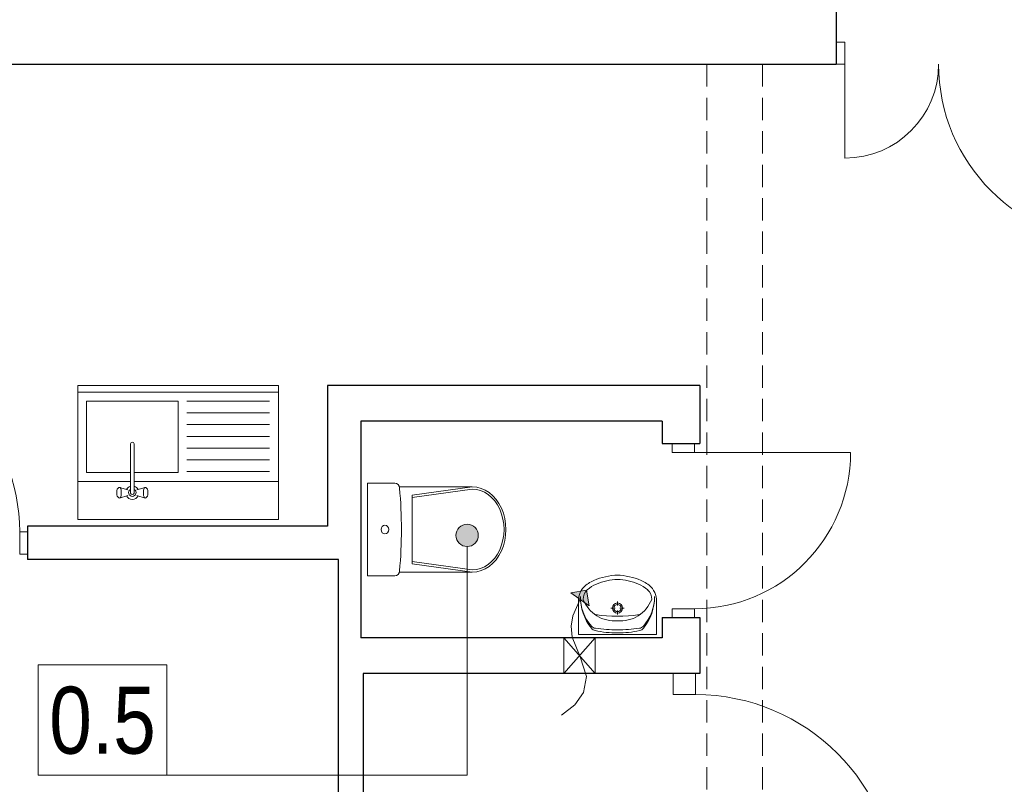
# Model space of a CAD drawing. Extents: x -543332 to -323966, y -9028 to 137422.
# Tile 18 of 250: x -484818 to -480404, y 35491 to 38918. Entities that reach past the tile are written whole.
import ezdxf

# ---------------------------------------------------------------- set-up
doc = ezdxf.new("R2010")
doc.units = 0
doc.header["$MEASUREMENT"] = 0
doc.linetypes.add('Krawędzie ukryte', pattern=[150, 100, -50])
for name, color, linetype in [('INWENT OPISY', 8, 'Continuous'), ('INWENT wyposarzenie', 8, 'Continuous'), ('Istniejące kominy', 8, 'Continuous')]:
    doc.layers.add(name, color=color, linetype=linetype)
for name, color, linetype, lineweight in [('INWENT OPISY_Nr_Pióra__21', 8, 'Continuous', 9), ('INWENT wyposarzenie_Nr_Pióra__21', 8, 'Continuous', 9), ('INWENT. DRZWI_Nr_Pióra__5', 8, 'Continuous', 13), ('INWENT.ŚCIANY_Nr_Pióra__1', 8, 'Continuous', 25), ('Istniejące kominy_Nr_Pióra__21', 8, 'Continuous', 9), ('Istniejące stropy_Nr_Pióra__5', 8, 'Continuous', 13)]:
    doc.layers.add(name, color=color, linetype=linetype, lineweight=lineweight)
doc.styles.add('GENERATED_STYLE_4', font='ARIALN.TTF')

# ---------------------------------------------------------------- blocks, each defined once
blk = doc.blocks.new('Symbol WC 2 14_250', base_point=(-483258.3, 36425.4))
at = {"layer": 'INWENT wyposarzenie_Nr_Pióra__21', "linetype": 'Continuous'}
for p, q in [((-483258.3, 36425.4), (-483258.3, 36839.9)), ((-483258.3, 36839.9), (-483135.8, 36839.9)), ((-483116.2, 36823.5), (-482789.4, 36823.5)), ((-482789.8, 36823.5), (-483058.7, 36786.3)), ((-482789.8, 36813.7), (-483058.7, 36776.6)), ((-483058.7, 36632.6), (-483058.7, 36786.3)), ((-483058.7, 36632.6), (-483058.7, 36478.9)), ((-482789.8, 36451.5), (-483058.7, 36488.7)), ((-482789.8, 36441.8), (-483058.7, 36478.9)), ((-483258.3, 36425.4), (-483135.8, 36425.4)), ((-483116, 36441.8), (-482789.4, 36441.8))]:
    blk.add_line(p, q, dxfattribs=at)
for centre, major_axis, ratio, start_param, end_param in [((-483135.8, 36815.8), (0, 24.1), 0.857479, 4.812804, 6.283185), ((-484627.7, 36632.6), (0, 1773.6), 0.857479, 4.60742, 4.817236), ((-482789.4, 36632.6), (0, -190.8), 0.791506, 0, 3.141593), ((-482789.8, 36632.6), (0, -181.1), 0.790357, 0, 3.141593), ((-483135.8, 36449.4), (0, 24.1), 0.857479, 3.141593, 4.602988)]:
    blk.add_ellipse(centre, major_axis=major_axis, ratio=ratio, start_param=start_param, end_param=end_param, dxfattribs=at)
blk.add_ellipse((-483181, 36632.6), major_axis=(0, 20.1), ratio=0.857479, dxfattribs=at)
blk = doc.blocks.new('Symbol Umywalka 14_252', base_point=(-481963.3, 36427.7))
at = {"layer": 'INWENT wyposarzenie_Nr_Pióra__21', "linetype": 'Continuous'}
for p, q in [((-482313.3, 36161.9), (-482313.3, 36310)), ((-482138.3, 36291.5), (-482138.3, 36310.2)), ((-481963.3, 36161.9), (-481963.3, 36310)), ((-482167.7, 36280.7), (-482149.1, 36280.7)), ((-482138.3, 36251.3), (-482138.3, 36269.9)), ((-482127.4, 36280.7), (-482108.8, 36280.7)), ((-481963.3, 36161.9), (-482313.3, 36161.9)), ((-482193.5, 36161.9), (-482083.2, 36161.9))]:
    blk.add_line(p, q, dxfattribs=at)
for radius in [22.7, 16.2]:
    blk.add_circle((-482138.3, 36280.7), radius, dxfattribs=at)
for centre, radius, start, end in [((-482129.5, 36140.1), 287.9, 94.2052, 116.2597), ((-482138.3, 36252.7), 175, 85.9876, 94.0124), ((-482147.2, 36140.1), 287.9, 63.7403, 85.7948), ((-482224.4, 36313.8), 89, 128.7454, 182.4552), ((-482193.9, 36275.6), 137.9, 117.1571, 128.6848), ((-482153.5, 36215.5), 189.9, 99.9978, 129.2851), ((-482138.3, 36203), 205.2, 76.4334, 103.5666), ((-482123.1, 36215.5), 189.9, 50.7149, 80.0022), ((-482082.7, 36275.6), 137.9, 51.3152, 62.8429), ((-482052.3, 36313.8), 89, 357.5448, 51.2546), ((-482084.2, 36329.1), 220.1, 179.0153, 219.2578), ((-482106.5, 36330.3), 197.8, 179.2458, 221.398), ((-482239.5, 36322.7), 52.5, 130.8016, 183.9306), ((-482192.4, 36329.2), 220.1, 320.6648, 0.9072), ((-482170.1, 36330.4), 197.8, 318.5245, 0.6767), ((-482037.2, 36322.7), 52.5, 356.0694, 49.1984), ((-482146.7, 36376.5), 156, 201.5519, 237.1558), ((-482130, 36376.5), 156, 302.8442, 338.4481), ((-482138.3, 36881.8), 638.3, 261.1796, 278.8266), ((-482150.8, 36379), 156, 238.9439, 274.606), ((-482125.8, 36379), 156, 265.394, 301.0561), ((-482233, 36218.8), 29.2, 221.398, 262.0921), ((-482043.8, 36218.7), 29.2, 277.8304, 318.5245), ((-482232, 36208.3), 29.2, 219.2578, 257.2285), ((-482141.6, 36607.1), 438.1, 257.2285, 270.4328), ((-482134.1, 36930.7), 747.9, 262.0921, 269.6775), ((-482141.7, 36930.7), 747.9, 270.245, 277.8304), ((-482134.6, 36607.1), 438.1, 269.4897, 282.694), ((-482044.7, 36208.2), 29.2, 282.694, 320.6648)]:
    blk.add_arc(centre, radius, start, end, dxfattribs=at)
blk = doc.blocks.new('Linia_4', base_point=(-482812.3, 35531.7))
at = {"layer": 'INWENT OPISY_Nr_Pióra__21', "linetype": 'Continuous'}
blk.add_hatch(color=256, dxfattribs=at).paths.add_polyline_path([(-482762.3, 36606.2), (-482766.1, 36625.3), (-482777, 36641.6), (-482793.2, 36652.4), (-482812.3, 36656.2), (-482831.5, 36652.4), (-482847.7, 36641.6), (-482858.5, 36625.3), (-482862.3, 36606.2), (-482858.5, 36587.1), (-482847.7, 36570.9), (-482831.5, 36560), (-482812.3, 36556.2), (-482793.2, 36560), (-482777, 36570.9), (-482766.1, 36587.1)], flags=0)
blk.add_line((-482812.3, 35531.7), (-482812.3, 36556.2), dxfattribs=at)
blk.add_circle((-482812.3, 36606.2), 50, dxfattribs=at)
blk = doc.blocks.new('Krzywa_4', base_point=(-482389.6, 35801))
at = {"layer": 'Istniejące kominy_Nr_Pióra__21', "linetype": 'Continuous'}
blk.add_hatch(color=256, dxfattribs=at).paths.add_polyline_path([(-482276.8, 36360.6), (-482265.4, 36290.8), (-482346.6, 36349.1)], flags=0)
for p, q in [((-482276.8, 36360.6), (-482346.6, 36349.1)), ((-482265.4, 36290.8), (-482346.6, 36349.1)), ((-482276.8, 36360.6), (-482265.4, 36290.8))]:
    blk.add_line(p, q, dxfattribs=at)
at = {"layer": 'Istniejące kominy_Nr_Pióra__21', "linetype": 'Continuous', "flags": 128}
blk.add_lwpolyline([(-482389.6, 35801), (-482330, 35846.9), (-482290.8, 35901.4), (-482276.8, 35974.1), (-482305.9, 36062.6), (-482341.7, 36150.3), (-482345.9, 36199.7), (-482338.5, 36245.7), (-482306, 36319.9)], dxfattribs=at)

msp = doc.modelspace()

# ---------------------------------------------------------------- linework, layer by layer
at = {"layer": 'INWENT OPISY_Nr_Pióra__21', "linetype": 'Continuous'}
msp.add_line((-484159, 35531.7), (-482812.3, 35531.7), dxfattribs=at)
at = {"layer": 'INWENT wyposarzenie_Nr_Pióra__21', "linetype": 'Continuous'}
for p, q in [((-484558.3, 37277.6), (-484558.3, 37227.6)), ((-484558.3, 37277.6), (-483658.3, 37277.6)), ((-484558.3, 37277.6), (-484558.3, 36677.6)), ((-483658.3, 37277.6), (-483658.3, 37227.6)), ((-483658.3, 37277.6), (-483658.3, 36677.6)), ((-484558.3, 37247.6), (-483658.3, 37247.6)), ((-484558.3, 36847.6), (-484558.3, 37247.6)), ((-483658.3, 37247.6), (-483658.3, 36847.6)), ((-484518.3, 37207.6), (-484518.3, 36887.6)), ((-484108.3, 37207.6), (-484518.3, 37207.6)), ((-484108.3, 36887.6), (-484108.3, 37207.6)), ((-484068.3, 37207.6), (-483698.3, 37207.6)), ((-484068.3, 37155.1), (-483698.3, 37155.1)), ((-484068.3, 37102.6), (-483698.3, 37102.6)), ((-484068.3, 37050.1), (-483698.3, 37050.1)), ((-484321.2, 36796.2), (-484321.2, 37016.5)), ((-484305.4, 37016.5), (-484305.4, 36796.2)), ((-484068.3, 36997.6), (-483698.3, 36997.6)), ((-484068.3, 36945.1), (-483698.3, 36945.1)), ((-484518.3, 36887.6), (-484321.2, 36887.6)), ((-484305.4, 36887.6), (-484108.3, 36887.6)), ((-484068.3, 36892.6), (-483698.3, 36892.6)), ((-484321.2, 36847.6), (-484558.3, 36847.6)), ((-484380.9, 36813), (-484378.9, 36816.4)), ((-484373.7, 36820.2), (-484378.9, 36816.4)), ((-484373.7, 36820.2), (-484370.9, 36821.6)), ((-484370.9, 36821.6), (-484368.1, 36820.2)), ((-484333.4, 36809.7), (-484370.9, 36821.6)), ((-484368.1, 36820.2), (-484365.6, 36816)), ((-483658.3, 36847.6), (-484305.4, 36847.6)), ((-484293.2, 36809.7), (-484255.7, 36821.6)), ((-484261, 36816), (-484258.5, 36820.2)), ((-484258.5, 36820.2), (-484255.7, 36821.6)), ((-484255.7, 36821.6), (-484252.9, 36820.2)), ((-484252.9, 36820.2), (-484247.8, 36816.4)), ((-484247.8, 36816.4), (-484245.7, 36813)), ((-484383.3, 36801.1), (-484382.5, 36807.6)), ((-484383.3, 36794.2), (-484383.3, 36801.1)), ((-484382.5, 36787.6), (-484383.3, 36794.2)), ((-484382.5, 36807.6), (-484380.9, 36813)), ((-484380.9, 36782.3), (-484382.5, 36787.6)), ((-484378.9, 36778.8), (-484380.9, 36782.3)), ((-484373.7, 36775.1), (-484378.9, 36778.8)), ((-484370.9, 36773.6), (-484373.7, 36775.1)), ((-484333.4, 36785.6), (-484370.9, 36773.6)), ((-484368.1, 36775.1), (-484370.9, 36773.6)), ((-484365.6, 36779.2), (-484368.1, 36775.1)), ((-484365.6, 36816), (-484363.8, 36809.6)), ((-484363.8, 36785.6), (-484365.6, 36779.2)), ((-484363.8, 36809.6), (-484362.8, 36801.8)), ((-484362.8, 36793.5), (-484363.8, 36785.6)), ((-484362.8, 36801.8), (-484362.8, 36793.5)), ((-484293.2, 36785.6), (-484255.7, 36773.6)), ((-484263.8, 36801.8), (-484262.8, 36809.6)), ((-484263.8, 36793.5), (-484263.8, 36801.8)), ((-484262.8, 36785.6), (-484263.8, 36793.5)), ((-484262.8, 36809.6), (-484261, 36816)), ((-484261, 36779.2), (-484262.8, 36785.6)), ((-484258.5, 36775.1), (-484261, 36779.2)), ((-484255.7, 36773.6), (-484258.5, 36775.1)), ((-484252.9, 36775.1), (-484255.7, 36773.6)), ((-484252.9, 36775.1), (-484247.8, 36778.8)), ((-484245.7, 36782.3), (-484247.8, 36778.8)), ((-484245.7, 36813), (-484244.2, 36807.6)), ((-484244.2, 36787.6), (-484245.7, 36782.3)), ((-484244.2, 36807.6), (-484243.4, 36801.1)), ((-484243.4, 36794.2), (-484244.2, 36787.6)), ((-484243.4, 36801.1), (-484243.4, 36794.2)), ((-483658.3, 36677.6), (-484558.3, 36677.6))]:
    msp.add_line(p, q, dxfattribs=at)
for centre, radius, start, end in [((-484313.3, 37016.5), 7.88, 0, 180), ((-484313.3, 36797.6), 30, 105.2253, 152.0235), ((-484313.3, 36797.6), 30, 27.9765, 74.7747), ((-484313.3, 36797.6), 30, 207.9765, 332.0235), ((-484313.3, 36797.6), 16.8, 118.0549, 61.9451), ((-484313.3, 36797.6), 8, 190, 350)]:
    msp.add_arc(centre, radius, start, end, dxfattribs=at)
at = {"layer": 'INWENT. DRZWI_Nr_Pióra__5', "linetype": 'Continuous'}
for p, q in [((-481118.3, 38817.6), (-481158.3, 38817.6)), ((-481118.3, 38717.6), (-481118.3, 38817.6)), ((-481158.3, 38717.6), (-481118.3, 38717.6)), ((-481118.3, 38717.6), (-481118.3, 38297.6)), ((-481893.3, 36977.6), (-481893.3, 37017.6)), ((-481793.3, 37017.6), (-481793.3, 36977.6)), ((-481793.3, 36977.6), (-481893.3, 36977.6)), ((-481793.3, 36977.6), (-481093.3, 36977.6)), ((-484783.3, 36622.6), (-484818.3, 36622.6)), ((-484818.3, 36622.6), (-484818.3, 36522.6)), ((-484818.3, 36522.6), (-484783.3, 36522.6)), ((-481793.3, 36277.6), (-481893.3, 36277.6)), ((-481893.3, 36277.6), (-481893.3, 36237.6)), ((-481793.3, 36237.6), (-481793.3, 36277.6)), ((-481888.3, 35892.6), (-481888.3, 35987.6)), ((-481788.3, 35987.6), (-481788.3, 35892.6)), ((-481788.3, 35892.6), (-481888.3, 35892.6))]:
    msp.add_line(p, q, dxfattribs=at)
for centre, radius, start, end in [((-481118.3, 38717.6), 420, 270, 0), ((-479898.3, 38717.6), 800, 180, 270), ((-485618.3, 36622.6), 800, 0, 90), ((-481793.3, 36977.6), 700, 270, 0), ((-481788.3, 34992.6), 900, 0, 90)]:
    msp.add_arc(centre, radius, start, end, dxfattribs=at)
at = {"layer": 'INWENT.ŚCIANY_Nr_Pióra__1', "linetype": 'Continuous'}
for p, q in [((-481158.3, 39017.6), (-481158.3, 38717.6)), ((-488348.3, 38717.6), (-481158.3, 38717.6)), ((-481768.3, 37277.6), (-483438.3, 37277.6)), ((-483438.3, 37277.6), (-483438.3, 36647.6)), ((-481768.3, 37277.6), (-481768.3, 37017.6)), ((-481938.3, 37117.6), (-483288.3, 37117.6)), ((-483288.3, 37117.6), (-483288.3, 36147.6)), ((-481938.3, 37117.6), (-481938.3, 37017.6)), ((-481938.3, 37017.6), (-481768.3, 37017.6)), ((-483438.3, 36647.6), (-484783.3, 36647.6)), ((-484783.3, 36647.6), (-484783.3, 36497.6)), ((-483388.3, 36497.6), (-484783.3, 36497.6)), ((-483388.3, 33467.6), (-483388.3, 36497.6)), ((-481938.3, 36237.6), (-481768.3, 36237.6)), ((-481938.3, 36237.6), (-481938.3, 36147.6)), ((-481768.3, 36237.6), (-481768.3, 35987.6)), ((-481938.3, 36147.6), (-483288.3, 36147.6)), ((-481888.3, 35987.6), (-483278.3, 35987.6)), ((-483278.3, 35987.6), (-483278.3, 33467.6)), ((-481768.3, 35987.6), (-481888.3, 35987.6))]:
    msp.add_line(p, q, dxfattribs=at)
at = {"layer": 'Istniejące kominy_Nr_Pióra__21', "linetype": 'Continuous'}
for p, q in [((-482378.3, 35987.6), (-482378.3, 36147.6)), ((-482238.3, 35987.6), (-482378.3, 36147.6)), ((-482378.3, 35987.6), (-482238.3, 36147.6)), ((-482238.3, 35987.6), (-482238.3, 36147.6))]:
    msp.add_line(p, q, dxfattribs=at)
at = {"layer": 'Istniejące stropy_Nr_Pióra__5', "linetype": 'Krawędzie ukryte'}
for p, q in [((-481738.3, 38717.6), (-481738.3, 34897.6)), ((-481488.3, 38717.6), (-481488.3, 34897.6))]:
    msp.add_line(p, q, dxfattribs=at)

# ---------------------------------------------------------------- block references
at = {"layer": 'INWENT OPISY', "linetype": 'Continuous'}
msp.add_blockref('Linia_4', (-482812.3, 35531.7), dxfattribs=at)
at = {"layer": 'INWENT wyposarzenie', "color": 104, "linetype": 'Continuous', "lineweight": 13, "true_color": 0x029e21}
for name, p in [('Symbol WC 2 14_250', (-483258.3, 36425.4)), ('Symbol Umywalka 14_252', (-481963.3, 36427.7))]:
    msp.add_blockref(name, p, dxfattribs=at)
at = {"layer": 'Istniejące kominy', "linetype": 'Continuous'}
msp.add_blockref('Krzywa_4', (-482389.6, 35801), dxfattribs=at)

# ---------------------------------------------------------------- next in the draw order: wipeouts: each hides what was drawn before it
at = {"linetype": 'Continuous', "ltscale": 1943065.895839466}
msp.add_wipeout([(-484735, 36025.8), (-484159, 36025.8), (-484159, 35531.7), (-484735, 35531.7)], dxfattribs=at).dxf.layer = 'INWENT OPISY_Nr_Pióra__21'

# ---------------------------------------------------------------- next in the draw order: linework, layer by layer
at = {"layer": 'INWENT OPISY_Nr_Pióra__21', "linetype": 'Continuous', "flags": 128}
msp.add_lwpolyline([(-484735, 36025.8), (-484159, 36025.8), (-484159, 35531.7), (-484735, 35531.7)], close=True, dxfattribs=at)

# ---------------------------------------------------------------- next in the draw order: texts
at = {"layer": 'INWENT OPISY_Nr_Pióra__21', "linetype": 'Continuous', "insert": (-484447, 35623.7), "char_height": 300, "attachment_point": 8, "style": 'GENERATED_STYLE_4'}
msp.add_mtext('{0.5 }', dxfattribs=at)

doc.saveas('drawing.dxf')
